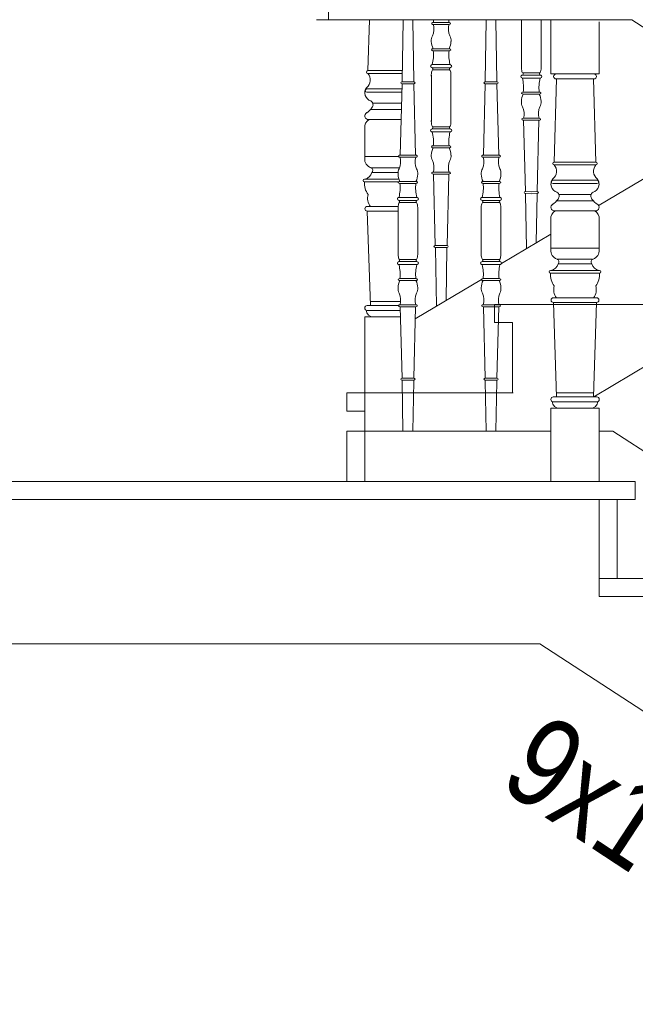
# Model space of a CAD drawing. Header units: millimetres. Extents: x -573548 to 674770, y -246895 to -89040.
# Tile 16 of 199: x 83161 to 84185, y -237562 to -235924. Entities that reach past the tile are written whole.
import ezdxf

# ---------------------------------------------------------------- set-up
doc = ezdxf.new("R2010")
doc.units = ezdxf.units.MM
for name, color, linetype, lineweight in [('A-OPISY-3_Nr_pióra__6', 8, 'Continuous', 9), ('balustrada drewniana_Nr_pióra__1', 8, 'Continuous', 9), ('balustrada_z tyłu_Nr_pióra__1', 8, 'Continuous', 9), ('SCHODY_Nr_pióra__1', 8, 'Continuous', 9), ('SCIANY_KONSTR_Nr_pióra__21', 8, 'Continuous', 9)]:
    doc.layers.add(name, color=color, linetype=linetype, lineweight=lineweight)
doc.styles.add('STYL_AUTOMATYCZNY_5', font='arial.ttf', dxfattribs={"width": 0.8})

# ---------------------------------------------------------------- blocks, each defined once
blk = doc.blocks.new('A$C685D2BB2')
at = {"layer": 'balustrada drewniana_Nr_pióra__1'}
for p, q in [((5514, 10970.9), (5514, 11153.4)), ((6019.1, 10970.9), (5494, 10970.9)), ((5964.4, 10967.5), (5964.4, 10880.7)), ((8034, 9659.7), (6019.1, 10970.9)), ((5946.8, 10880.7), (5892.9, 10880.7)), ((5901.8, 10880.7), (5955.8, 10880.7)), ((5889.5, 10734.1), (5893.6, 10872.3)), ((5892.9, 10872.3), (5924.3, 10872.3)), ((5955.8, 10872.3), (5924.3, 10872.3)), ((5959.1, 10734.1), (5955, 10872.3)), ((5889.5, 10734.1), (5924.3, 10734.1)), ((5959.1, 10734.1), (5924.3, 10734.1)), ((5889.5, 10729.4), (5924.3, 10729.4)), ((5959.1, 10729.4), (5924.3, 10729.4)), ((5887.7, 10703.8), (5924.7, 10703.8)), ((5960.9, 10703.8), (5924, 10703.8)), ((5887.7, 10698.2), (5924.7, 10698.2)), ((5960.9, 10698.2), (5924, 10698.2)), ((5632, 10666.7), (5646.2, 10666.7)), ((5660.3, 10666.7), (5646.2, 10666.7)), ((5770.5, 10666.7), (5784.6, 10666.7)), ((5798.7, 10666.7), (5784.6, 10666.7)), ((5894, 10669.6), (5924.3, 10669.6)), ((5897.5, 10679.9), (5924.3, 10679.9)), ((5951.1, 10679.9), (5924.3, 10679.9)), ((5954.7, 10669.6), (5924.3, 10669.6)), ((5629.8, 10619.3), (5629.8, 10657.8)), ((5662.5, 10619.3), (5662.5, 10657.8)), ((5768.3, 10619.3), (5768.3, 10657.8)), ((5801, 10619.3), (5801, 10657.8)), ((5889.6, 10652.7), (5924.3, 10652.7)), ((5959, 10652.7), (5924.3, 10652.7)), ((5884.2, 10642.7), (5884.2, 10585.1)), ((5964.4, 10642.7), (5964.4, 10585.1)), ((5629.8, 10619.3), (5629.8, 10580.9)), ((5662.5, 10619.3), (5662.5, 10580.9)), ((5768.3, 10619.3), (5768.3, 10580.9)), ((5801, 10619.3), (5801, 10580.9)), ((5884.2, 10591), (5924.3, 10591)), ((5964.4, 10591), (5924.3, 10591)), ((5632, 10571.9), (5646.2, 10571.9)), ((5660.3, 10571.9), (5646.2, 10571.9)), ((5770.5, 10571.9), (5784.6, 10571.9)), ((5798.7, 10571.9), (5784.6, 10571.9)), ((5895.1, 10572.3), (5924.3, 10572.3)), ((5953.5, 10572.3), (5924.3, 10572.3)), ((5883.6, 10553.6), (5924.3, 10553.6)), ((5896.2, 10564.8), (5924.3, 10564.8)), ((5952.4, 10564.8), (5924.3, 10564.8)), ((5965, 10553.6), (5924.3, 10553.6)), ((5883.6, 10549.1), (5924.3, 10549.1)), ((5965, 10549.1), (5924.3, 10549.1)), ((5888.4, 10508.2), (5924.3, 10508.2)), ((5960.2, 10508.2), (5924.3, 10508.2)), ((5888.4, 10500.4), (5924.3, 10500.4)), ((5888.4, 10500.4), (5893.6, 10343.3)), ((5960.2, 10500.4), (5924.3, 10500.4)), ((5960.2, 10500.4), (5955, 10343.3)), ((5888.2, 10343.3), (5924.3, 10343.3)), ((5893.4, 10349.8), (5924.3, 10349.8)), ((5955.2, 10349.8), (5924.3, 10349.8)), ((5960.4, 10343.3), (5924.3, 10343.3)), ((5884.2, 10324.4), (5924.3, 10324.4)), ((5884.2, 10324.4), (5884.2, 10202.3)), ((5888.2, 10334.9), (5924.3, 10334.9)), ((5960.4, 10334.9), (5924.3, 10334.9)), ((5964.4, 10324.4), (5924.3, 10324.4)), ((5964.4, 10324.4), (5964.4, 10202.3)), ((5884.2, 10286.3), (5544.4, 10286.3)), ((5544.4, 10286.3), (5544.4, 10202.3)), ((5987, 10286.3), (5964.4, 10286.3)), ((7861.5, 9066.4), (5987, 10286.3))]:
    blk.add_line(p, q, dxfattribs=at)
for points in [[(5638.1, 10969.5), (5636.5, 10869), (5636.5, 10867.5)], [(5654.2, 10969.5), (5655.8, 10869), (5655.8, 10867.5)], [(5776.5, 10969.5), (5775, 10869), (5774.9, 10867.5)], [(5792.7, 10969.5), (5794.3, 10869), (5794.3, 10867.5)], [(5964.4, 10918.7), (5964.4, 10880.7), (5884.2, 10880.7), (5884.2, 10969.4)], [(5636.4, 10864.3), (5633.5, 10745.5)], [(5636.8, 10867.6), (5646.2, 10867.7)], [(5646.2, 10864.3), (5636.8, 10864.2)], [(5655.5, 10867.6), (5646.2, 10867.7)], [(5646.2, 10864.3), (5655.5, 10864.2)], [(5655.9, 10864.3), (5658.8, 10745.5)], [(5774.9, 10864.3), (5772, 10745.5)], [(5775.3, 10867.6), (5784.6, 10867.7)], [(5784.6, 10864.3), (5775.3, 10864.2)], [(5793.9, 10867.6), (5784.6, 10867.7)], [(5784.6, 10864.3), (5794, 10864.2)], [(5794.4, 10864.3), (5797.3, 10745.5)], [(5633.3, 10745.5), (5646.2, 10745.5)], [(5646.2, 10742.2), (5633.3, 10742.2)], [(5659, 10745.5), (5646.2, 10745.5)], [(5646.2, 10742.2), (5659, 10742.2)], [(5771.8, 10745.5), (5784.6, 10745.5)], [(5784.6, 10742.2), (5771.8, 10742.2)], [(5797.4, 10745.5), (5784.6, 10745.5)], [(5784.6, 10742.2), (5797.4, 10742.2)], [(5632.9, 10701.8), (5646.2, 10701.8)], [(5659.4, 10701.8), (5646.2, 10701.8)], [(5771.4, 10701.8), (5784.6, 10701.8)], [(5797.9, 10701.8), (5784.6, 10701.8)], [(5646.2, 10698.5), (5632.9, 10698.5)], [(5646.2, 10698.5), (5659.4, 10698.5)], [(5784.6, 10698.5), (5771.4, 10698.5)], [(5784.6, 10698.5), (5797.9, 10698.5)], [(5632.2, 10675.3), (5646.2, 10675.3)], [(5646.2, 10670.2), (5632.2, 10670.2)], [(5660.1, 10675.3), (5646.2, 10675.3)], [(5646.2, 10670.2), (5660.1, 10670.2)], [(5770.7, 10675.3), (5784.6, 10675.3)], [(5784.6, 10670.2), (5770.7, 10670.2)], [(5798.6, 10675.3), (5784.6, 10675.3)], [(5784.6, 10670.2), (5798.5, 10670.2)], [(5646.2, 10568.5), (5632.2, 10568.5)], [(5646.2, 10568.5), (5660.1, 10568.5)], [(5784.6, 10568.5), (5770.7, 10568.5)], [(5784.6, 10568.5), (5798.5, 10568.5)], [(5632.2, 10563.4), (5646.2, 10563.4)], [(5660.1, 10563.4), (5646.2, 10563.4)], [(5770.7, 10563.4), (5784.6, 10563.4)], [(5798.6, 10563.4), (5784.6, 10563.4)], [(5646.2, 10540.2), (5632.9, 10540.2)], [(5632.9, 10536.9), (5646.2, 10536.9)], [(5646.2, 10540.2), (5659.4, 10540.2)], [(5659.4, 10536.9), (5646.2, 10536.9)], [(5784.6, 10540.2), (5771.4, 10540.2)], [(5771.4, 10536.9), (5784.6, 10536.9)], [(5784.6, 10540.2), (5797.9, 10540.2)], [(5797.9, 10536.9), (5784.6, 10536.9)], [(5646.2, 10496.5), (5633.3, 10496.5)], [(5633.3, 10493.2), (5646.2, 10493.2)], [(5636.4, 10374.4), (5633.5, 10493.2)], [(5646.2, 10496.5), (5659, 10496.5)], [(5659, 10493.2), (5646.2, 10493.2)], [(5655.9, 10374.4), (5658.8, 10493.2)], [(5784.6, 10496.5), (5771.8, 10496.5)], [(5771.8, 10493.2), (5784.6, 10493.2)], [(5774.9, 10374.4), (5772, 10493.2)], [(5784.6, 10496.5), (5797.4, 10496.5)], [(5797.4, 10493.2), (5784.6, 10493.2)], [(5794.4, 10374.4), (5797.3, 10493.2)], [(5637.9, 10286.3), (5636.5, 10369.7), (5636.5, 10371.1)], [(5646.2, 10374.3), (5636.8, 10374.4)], [(5636.8, 10371.1), (5646.2, 10371)], [(5646.2, 10374.3), (5655.5, 10374.4)], [(5655.5, 10371.1), (5646.2, 10371)], [(5654.4, 10286.3), (5655.8, 10369.7), (5655.8, 10371.1)], [(5776.4, 10286.3), (5775, 10369.7), (5774.9, 10371.1)], [(5784.6, 10374.3), (5775.3, 10374.4)], [(5775.3, 10371.1), (5784.6, 10371)], [(5784.6, 10374.3), (5794, 10374.4)], [(5793.9, 10371.1), (5784.6, 10371)], [(5792.8, 10286.3), (5794.3, 10369.7), (5794.3, 10371.1)]]:
    blk.add_lwpolyline(points, dxfattribs=at)
for centre, radius, start, end in [((5892.9, 10876.5), 4.16, 90, 270), ((5955.8, 10876.5), 4.16, 270, 90), ((5606.3, 10734.7), 27.9, 335.2899, 15.4845), ((5686, 10734.7), 27.9, 164.5155, 204.7101), ((5744.8, 10734.7), 27.9, 335.2899, 15.4845), ((5824.5, 10734.7), 27.9, 164.5155, 204.7101), ((5889.5, 10731.8), 2.34, 90, 270), ((5959.1, 10731.8), 2.34, 270, 90), ((5646, 10715.2), 16.3, 151.329, 184.6255), ((5646.3, 10715.2), 16.3, 355.3745, 28.671), ((5784.4, 10715.2), 16.3, 151.329, 184.6255), ((5784.8, 10715.2), 16.3, 355.3745, 28.671), ((5877.1, 10718.8), 16.4, 309.0076, 40.6503), ((5971.6, 10718.8), 16.4, 139.3497, 230.9924), ((5655.4, 10714.1), 25.7, 180.5357, 208.6884), ((5636.9, 10714.1), 25.7, 331.3116, 359.4643), ((5793.9, 10714.1), 25.7, 180.5357, 208.6884), ((5775.3, 10714.1), 25.7, 331.3116, 359.4643), ((5898.5, 10697.3), 14.2, 141.6675, 252.9867), ((5887.7, 10701), 2.81, 90, 270), ((5950.1, 10697.3), 14.2, 287.0133, 38.3325), ((5960.9, 10701), 2.81, 270, 90), ((5570.1, 10691.2), 63.2, 345.3582, 6.5823), ((5722.2, 10691.2), 63.2, 173.4177, 194.6418), ((5708.6, 10691.2), 63.2, 345.3582, 6.5823), ((5860.6, 10691.2), 63.2, 173.4177, 194.6418), ((5890.4, 10677.3), 7.51, 319.8807, 58.683), ((5958.2, 10677.3), 7.51, 121.317, 220.1193), ((5634.4, 10663.8), 3.77, 127.9411, 165.9891), ((5630.2, 10668.1), 2.29, 322.9251, 69.0836), ((5662.1, 10668.1), 2.29, 110.9164, 217.0749), ((5657.9, 10663.8), 3.77, 14.0109, 52.0589), ((5772.8, 10663.8), 3.77, 127.9411, 165.9891), ((5768.7, 10668.1), 2.29, 322.9251, 69.0836), ((5800.6, 10668.1), 2.29, 110.9164, 217.0749), ((5796.4, 10663.8), 3.77, 14.0109, 52.0589), ((5871.2, 10689.4), 30.1, 300.317, 325.8714), ((5977.4, 10689.4), 30.1, 214.1286, 239.683), ((5663.7, 10657), 33.9, 166.8073, 181.4489), ((5628.6, 10657), 33.9, 358.5511, 13.1927), ((5802.1, 10657), 33.9, 166.8073, 181.4489), ((5767.1, 10657), 33.9, 358.5511, 13.1927), ((5897.9, 10640.5), 13.8, 117.4564, 187.2759), ((5890.3, 10658.7), 6, 114.3202, 276.4575), ((5950.7, 10640.5), 13.8, 352.7241, 62.5436), ((5958.4, 10658.7), 6, 263.5425, 65.6798), ((5898.8, 10586.7), 14.7, 173.7067, 252.3311), ((5949.8, 10586.7), 14.7, 287.6689, 6.2933), ((5663.7, 10581.7), 33.9, 178.5511, 193.1927), ((5634.4, 10574.9), 3.77, 194.0109, 232.0589), ((5630.2, 10570.6), 2.29, 290.9164, 37.0749), ((5662.1, 10570.6), 2.29, 142.9251, 249.0836), ((5657.9, 10574.9), 3.77, 307.9411, 345.9891), ((5628.6, 10581.7), 33.9, 346.8073, 1.4489), ((5802.1, 10581.7), 33.9, 178.5511, 193.1927), ((5772.8, 10574.9), 3.77, 194.0109, 232.0589), ((5768.7, 10570.6), 2.29, 290.9164, 37.0749), ((5800.6, 10570.6), 2.29, 142.9251, 249.0836), ((5796.4, 10574.9), 3.77, 307.9411, 345.9891), ((5767.1, 10581.7), 33.9, 346.8073, 1.4489), ((5892.6, 10568.1), 4.89, 317.5229, 68.8021), ((5956.1, 10568.1), 4.89, 111.1979, 222.4771), ((5570.1, 10547.4), 63.2, 353.4177, 14.6418), ((5722.2, 10547.4), 63.2, 165.3582, 186.5823), ((5708.6, 10547.4), 63.2, 353.4177, 14.6418), ((5860.6, 10547.4), 63.2, 165.3582, 186.5823), ((5883.6, 10551.3), 2.26, 90, 270), ((5880.2, 10569.7), 16.7, 285.1908, 343.0421), ((5968.4, 10569.7), 16.7, 196.9579, 254.8092), ((5965, 10551.3), 2.26, 270, 90), ((5655.4, 10524.5), 25.7, 151.3116, 179.4643), ((5636.9, 10524.5), 25.7, 0.5357, 28.6884), ((5793.9, 10524.5), 25.7, 151.3116, 179.4643), ((5775.3, 10524.5), 25.7, 0.5357, 28.6884), ((5915.9, 10547), 32.4, 176.3292, 216.081), ((5932.7, 10547), 32.4, 323.919, 3.6708), ((5646, 10523.5), 16.3, 175.3745, 208.671), ((5646.3, 10523.5), 16.3, 331.329, 4.6255), ((5784.4, 10523.5), 16.3, 175.3745, 208.671), ((5784.8, 10523.5), 16.3, 331.329, 4.6255), ((5909.8, 10521.6), 21, 162.493, 219.4714), ((5938.8, 10521.6), 21, 320.5286, 17.507), ((5606.3, 10504), 27.9, 344.5155, 24.7101), ((5686, 10504), 27.9, 155.2899, 195.4845), ((5744.8, 10504), 27.9, 344.5155, 24.7101), ((5824.5, 10504), 27.9, 155.2899, 195.4845), ((5888.4, 10504.3), 3.94, 90, 270), ((5960.2, 10504.3), 3.94, 270, 90), ((5888.2, 10339.1), 4.17, 90, 270), ((5960.4, 10339.1), 4.17, 270, 90), ((5898.1, 10336.2), 11.8, 183.6526, 273.6234), ((5950.5, 10336.2), 11.8, 266.3766, 356.3474)]:
    blk.add_arc(centre, radius, start, end, dxfattribs=at)
for centre, major_axis, ratio, start_param, end_param in [((5636.9, 10865.9), (2.73, 0.01), 0.610734, 1.599557, 4.672028), ((5638.1, 10865.8), (2.73, 0.04), 0.610071, 4.712389, 4.742644), ((5654.2, 10865.8), (-2.73, 0.04), 0.610071, 1.540542, 1.570796), ((5655.4, 10865.9), (-2.73, 0.01), 0.610734, 1.611157, 4.683628), ((5775.4, 10865.9), (2.73, 0.01), 0.610734, 1.599557, 4.672028), ((5776.6, 10865.8), (2.73, 0.04), 0.610071, 4.712389, 4.742644), ((5792.7, 10865.8), (-2.73, 0.04), 0.610071, 1.540542, 1.570796), ((5793.9, 10865.9), (-2.73, 0.01), 0.610734, 1.611157, 4.683628), ((5633.2, 10743.8), (-2.73, -0.05), 0.609492, 4.661602, 7.842393), ((5659.1, 10743.8), (-2.73, 0.04), 0.610071, 1.540542, 4.760584), ((5771.7, 10743.8), (-2.73, -0.05), 0.609492, 4.661602, 7.842393), ((5797.5, 10743.8), (-2.73, 0.04), 0.610071, 1.540542, 4.760584), ((5632.8, 10700.2), (-2.73, -0.04), 0.610071, 4.664194, 7.884236), ((5659.5, 10700.2), (2.73, -0.04), 0.610071, 4.682134, 7.902177), ((5771.3, 10700.2), (-2.73, -0.04), 0.610071, 4.664194, 7.884236), ((5798, 10700.2), (2.73, -0.04), 0.610071, 4.682134, 7.902177), ((5632.2, 10672.7), (3.53, -0.02), 0.726701, 1.575445, 4.734164), ((5660.1, 10672.7), (-3.53, -0.02), 0.726701, 1.549022, 4.70774), ((5770.7, 10672.7), (3.53, -0.02), 0.726701, 1.575445, 4.734164), ((5798.6, 10672.7), (-3.53, -0.02), 0.726701, 1.549022, 4.70774), ((5632.2, 10565.9), (3.53, 0.02), 0.726701, 1.549022, 4.70774), ((5660.1, 10565.9), (-3.53, 0.02), 0.726701, 1.575445, 4.734164), ((5770.7, 10565.9), (3.53, 0.02), 0.726701, 1.549022, 4.70774), ((5798.6, 10565.9), (-3.53, 0.02), 0.726701, 1.575445, 4.734164), ((5632.8, 10538.5), (-2.73, 0.04), 0.610071, 4.682134, 7.902177), ((5659.5, 10538.5), (2.73, 0.04), 0.610071, 4.664194, 7.884236), ((5771.3, 10538.5), (-2.73, 0.04), 0.610071, 4.682134, 7.902177), ((5798, 10538.5), (2.73, 0.04), 0.610071, 4.664194, 7.884236), ((5633.2, 10494.9), (-2.73, 0.05), 0.609492, 4.723978, 7.904769), ((5659.1, 10494.9), (-2.73, -0.04), 0.610071, 1.522601, 4.742644), ((5771.7, 10494.9), (-2.73, 0.05), 0.609492, 4.723978, 7.904769), ((5797.5, 10494.9), (-2.73, -0.04), 0.610071, 1.522601, 4.742644), ((5636.9, 10372.8), (2.73, -0.01), 0.610734, 1.611157, 4.683628), ((5638.1, 10372.9), (2.73, -0.04), 0.610071, 1.540542, 1.570796), ((5654.2, 10372.9), (-2.73, -0.04), 0.610071, 4.712389, 4.742644), ((5655.4, 10372.8), (-2.73, -0.01), 0.610734, 1.599557, 4.672028), ((5775.4, 10372.8), (2.73, -0.01), 0.610734, 1.611157, 4.683628), ((5776.6, 10372.9), (2.73, -0.04), 0.610071, 1.540542, 1.570796), ((5792.7, 10372.9), (-2.73, -0.04), 0.610071, 4.712389, 4.742644), ((5793.9, 10372.8), (-2.73, -0.01), 0.610734, 1.599557, 4.672028)]:
    blk.add_ellipse(centre, major_axis=major_axis, ratio=ratio, start_param=start_param, end_param=end_param, dxfattribs=at)
at = {"layer": 'balustrada_z tyłu_Nr_pióra__1'}
for p, q in [((5579.7, 10886.2), (5582.5, 10970.9)), ((5835.2, 10929.7), (5835.2, 10968.2)), ((5867.8, 10929.7), (5867.8, 10968.2)), ((5835.2, 10929.7), (5835.2, 10891.3)), ((5867.8, 10929.7), (5867.8, 10891.3)), ((5579.7, 10886.2), (5636.6, 10886.2)), ((5579.7, 10881.5), (5636.5, 10881.5)), ((5687.4, 10887.6), (5701.5, 10887.6)), ((5715.6, 10887.6), (5701.5, 10887.6)), ((5837.4, 10882.3), (5851.5, 10882.3)), ((5865.6, 10882.3), (5851.5, 10882.3)), ((5685.2, 10840.2), (5685.2, 10878.7)), ((5717.8, 10840.2), (5717.8, 10878.7)), ((5577.9, 10855.8), (5635.9, 10855.8)), ((5577.9, 10850.2), (5635.8, 10850.2)), ((5587.7, 10831.9), (5635.4, 10831.9)), ((5685.2, 10840.2), (5685.2, 10801.7)), ((5717.8, 10840.2), (5717.8, 10801.7)), ((5584.2, 10821.6), (5635.2, 10821.6)), ((5579.8, 10804.8), (5634.8, 10804.8)), ((5574.4, 10794.7), (5574.4, 10737.1)), ((5687.4, 10792.8), (5701.5, 10792.8)), ((5715.6, 10792.8), (5701.5, 10792.8)), ((5574.4, 10743.1), (5629.8, 10743.1)), ((5585.3, 10724.4), (5632.5, 10724.4)), ((5586.4, 10716.9), (5629.8, 10716.9)), ((5573.8, 10705.7), (5629.8, 10705.7)), ((5573.8, 10701.1), (5629.8, 10701.1)), ((5578.6, 10660.3), (5629.8, 10660.3)), ((5578.6, 10652.4), (5629.8, 10652.4)), ((5578.6, 10652.4), (5583.8, 10495.4)), ((5578.4, 10495.4), (5630.6, 10495.4)), ((5578.4, 10487), (5614.5, 10487)), ((5583.6, 10501.8), (5634.2, 10501.8)), ((5633.5, 10487), (5614.5, 10487)), ((5574.4, 10476.4), (5614.5, 10476.4)), ((5574.4, 10476.4), (5574.4, 10286.3)), ((5633.8, 10476.4), (5614.5, 10476.4))]:
    blk.add_line(p, q, dxfattribs=at)
for points in [[(5688.7, 10966.4), (5701.5, 10966.4)], [(5701.5, 10963), (5688.7, 10963)], [(5688.9, 10970.9), (5688.8, 10966.4)], [(5714.3, 10966.4), (5701.5, 10966.4)], [(5701.5, 10963), (5714.3, 10963)], [(5714.1, 10970.9), (5714.2, 10966.4)], [(5688.3, 10922.7), (5701.5, 10922.7)], [(5701.5, 10919.4), (5688.3, 10919.4)], [(5714.8, 10922.7), (5701.5, 10922.7)], [(5701.5, 10919.4), (5714.8, 10919.4)], [(5687.5, 10896.2), (5701.5, 10896.2)], [(5715.5, 10896.2), (5701.5, 10896.2)], [(5701.5, 10891.1), (5687.6, 10891.1)], [(5701.5, 10891.1), (5715.4, 10891.1)], [(5851.5, 10878.9), (5837.6, 10878.9)], [(5851.5, 10878.9), (5865.4, 10878.9)], [(5837.5, 10873.8), (5851.5, 10873.8)], [(5865.5, 10873.8), (5851.5, 10873.8)], [(5851.5, 10850.6), (5838.3, 10850.6)], [(5838.3, 10847.3), (5851.5, 10847.3)], [(5851.5, 10850.6), (5864.8, 10850.6)], [(5864.8, 10847.3), (5851.5, 10847.3)], [(5851.5, 10806.9), (5838.7, 10806.9)], [(5838.7, 10803.6), (5851.5, 10803.6)], [(5841.7, 10684.8), (5838.8, 10803.6)], [(5851.5, 10806.9), (5864.3, 10806.9)], [(5864.3, 10803.6), (5851.5, 10803.6)], [(5861.3, 10684.8), (5864.2, 10803.6)], [(5687.5, 10784.2), (5701.5, 10784.2)], [(5701.5, 10789.4), (5687.6, 10789.4)], [(5701.5, 10789.4), (5715.4, 10789.4)], [(5715.5, 10784.2), (5701.5, 10784.2)], [(5701.5, 10761.1), (5688.3, 10761.1)], [(5688.3, 10757.7), (5701.5, 10757.7)], [(5701.5, 10761.1), (5714.8, 10761.1)], [(5714.8, 10757.7), (5701.5, 10757.7)], [(5701.5, 10717.4), (5688.7, 10717.4)], [(5701.5, 10717.4), (5714.3, 10717.4)], [(5688.7, 10714.1), (5701.5, 10714.1)], [(5691.7, 10595.3), (5688.8, 10714.1)], [(5714.3, 10714.1), (5701.5, 10714.1)], [(5711.3, 10595.3), (5714.2, 10714.1)], [(5851.5, 10684.7), (5842.2, 10684.8)], [(5851.5, 10684.7), (5860.9, 10684.8)], [(5843.4, 10590.6), (5841.9, 10680.1), (5841.8, 10681.5)], [(5842.2, 10681.5), (5851.5, 10681.4)], [(5860.8, 10681.5), (5851.5, 10681.4)], [(5859.8, 10600.9), (5861.2, 10680.1), (5861.2, 10681.5)], [(5693.5, 10494.1), (5691.9, 10590.6), (5691.8, 10592)], [(5701.5, 10595.2), (5692.2, 10595.3)], [(5692.2, 10592), (5701.5, 10591.9)], [(5701.5, 10595.2), (5710.9, 10595.3)], [(5710.8, 10592), (5701.5, 10591.9)], [(5709.7, 10503.7), (5711.2, 10590.6), (5711.2, 10592)]]:
    blk.add_lwpolyline(points, dxfattribs=at)
for centre, radius, start, end in [((5661.7, 10955.6), 27.9, 335.2899, 15.4845), ((5741.3, 10955.6), 27.9, 164.5155, 204.7101), ((5869, 10967.4), 33.9, 173.9501, 181.4489), ((5834, 10967.4), 33.9, 358.5511, 6.0499), ((5701.3, 10936.1), 16.3, 151.329, 184.6255), ((5710.8, 10935), 25.7, 180.5357, 208.6884), ((5692.2, 10935), 25.7, 331.3116, 359.4643), ((5701.7, 10936.1), 16.3, 355.3745, 28.671), ((5625.5, 10912.1), 63.2, 345.3582, 6.5823), ((5777.5, 10912.1), 63.2, 173.4177, 194.6418), ((5579.7, 10883.8), 2.34, 90, 270), ((5567.3, 10870.8), 16.4, 309.0076, 40.6503), ((5719, 10877.8), 33.9, 166.8073, 181.4489), ((5689.7, 10884.6), 3.77, 127.9411, 165.9891), ((5685.6, 10889), 2.29, 322.9251, 69.0836), ((5717.4, 10889), 2.29, 110.9164, 217.0749), ((5713.3, 10884.6), 3.77, 14.0109, 52.0589), ((5684, 10877.8), 33.9, 358.5511, 13.1927), ((5869, 10892.1), 33.9, 178.5511, 193.1927), ((5839.7, 10885.3), 3.77, 194.0109, 232.0589), ((5835.6, 10881), 2.29, 290.9164, 37.0749), ((5867.4, 10881), 2.29, 142.9251, 249.0836), ((5863.3, 10885.3), 3.77, 307.9411, 345.9891), ((5834, 10892.1), 33.9, 346.8073, 1.4489), ((5775.5, 10857.8), 63.2, 353.4177, 14.6418), ((5927.5, 10857.8), 63.2, 165.3582, 186.5823), ((5588.7, 10849.3), 14.2, 141.6675, 252.9867), ((5577.9, 10853), 2.81, 90, 270), ((5860.8, 10834.9), 25.7, 151.3116, 179.4643), ((5842.2, 10834.9), 25.7, 0.5357, 28.6884), ((5580.6, 10829.4), 7.51, 319.8807, 58.683), ((5851.3, 10833.9), 16.3, 175.3745, 208.671), ((5851.7, 10833.9), 16.3, 331.329, 4.6255), ((5580.4, 10810.8), 6, 114.3202, 276.4575), ((5561.4, 10841.4), 30.1, 300.317, 325.8714), ((5811.7, 10814.4), 27.9, 344.5155, 24.7101), ((5891.3, 10814.4), 27.9, 155.2899, 195.4845), ((5588.1, 10792.6), 13.8, 117.4564, 187.2759), ((5719, 10802.6), 33.9, 178.5511, 193.1927), ((5684, 10802.6), 33.9, 346.8073, 1.4489), ((5689.7, 10795.8), 3.77, 194.0109, 232.0589), ((5685.6, 10791.4), 2.29, 290.9164, 37.0749), ((5625.5, 10768.3), 63.2, 353.4177, 14.6418), ((5777.5, 10768.3), 63.2, 165.3582, 186.5823), ((5717.4, 10791.4), 2.29, 142.9251, 249.0836), ((5713.3, 10795.8), 3.77, 307.9411, 345.9891), ((5710.8, 10745.4), 25.7, 151.3116, 179.4643), ((5692.2, 10745.4), 25.7, 0.5357, 28.6884), ((5589, 10738.7), 14.7, 173.7067, 252.3311), ((5701.3, 10744.3), 16.3, 175.3745, 208.671), ((5661.7, 10724.9), 27.9, 344.5155, 24.7101), ((5741.3, 10724.9), 27.9, 155.2899, 195.4845), ((5701.7, 10744.3), 16.3, 331.329, 4.6255), ((5570.4, 10721.8), 16.7, 285.1908, 343.0421), ((5582.8, 10720.2), 4.89, 317.5229, 68.8021), ((5573.8, 10703.4), 2.26, 90, 270), ((5606.1, 10699.1), 32.4, 176.3292, 216.081), ((5600, 10673.7), 21, 162.493, 219.4714), ((5578.6, 10656.4), 3.94, 90, 270), ((5578.4, 10491.2), 4.17, 90, 270), ((5588.3, 10488.2), 11.8, 183.6526, 273.6234)]:
    blk.add_arc(centre, radius, start, end, dxfattribs=at)
for centre, major_axis, ratio, start_param, end_param in [((5688.6, 10964.7), (2.73, 0.04), 0.610071, 1.522601, 4.742644), ((5714.4, 10964.7), (-2.73, 0.05), 0.609492, 1.582385, 4.763176), ((5688.1, 10921), (2.73, 0.04), 0.610071, 1.522601, 4.742644), ((5714.9, 10921), (-2.73, 0.04), 0.610071, 1.540542, 4.760584), ((5687.5, 10893.6), (-3.53, 0.02), 0.726701, 4.717038, 7.875756), ((5715.5, 10893.6), (3.53, 0.02), 0.726701, 4.690614, 7.849333), ((5837.5, 10876.3), (3.53, 0.02), 0.726701, 1.549022, 4.70774), ((5865.5, 10876.3), (-3.53, 0.02), 0.726701, 1.575445, 4.734164), ((5838.1, 10848.9), (-2.73, 0.04), 0.610071, 4.682134, 7.902177), ((5864.9, 10848.9), (2.73, 0.04), 0.610071, 4.664194, 7.884236), ((5838.6, 10805.3), (-2.73, 0.04), 0.610071, 4.682134, 7.902177), ((5864.4, 10805.3), (2.73, 0.05), 0.609492, 4.661602, 7.842393), ((5687.5, 10786.8), (3.53, 0.02), 0.726701, 1.549022, 4.70774), ((5715.5, 10786.8), (-3.53, 0.02), 0.726701, 1.575445, 4.734164), ((5688.1, 10759.4), (-2.73, 0.04), 0.610071, 4.682134, 7.902177), ((5714.9, 10759.4), (2.73, 0.04), 0.610071, 4.664194, 7.884236), ((5688.6, 10715.7), (-2.73, 0.04), 0.610071, 4.682134, 7.902177), ((5714.4, 10715.7), (2.73, 0.05), 0.609492, 4.661602, 7.842393), ((5842.3, 10683.2), (-2.73, 0.01), 0.610734, 4.75275, 7.825221), ((5843.5, 10683.3), (-2.73, 0.04), 0.610071, 4.682134, 4.712389), ((5859.5, 10683.3), (2.73, 0.04), 0.610071, 1.570796, 1.601051), ((5860.7, 10683.2), (2.73, 0.01), 0.610734, 4.74115, 7.813621), ((5692.3, 10593.7), (-2.73, 0.01), 0.610734, 4.75275, 7.825221), ((5693.5, 10593.8), (-2.73, 0.04), 0.610071, 4.682134, 4.712389), ((5709.5, 10593.8), (2.73, 0.04), 0.610071, 1.570796, 1.601051), ((5710.7, 10593.7), (2.73, 0.01), 0.610734, 4.74115, 7.813621)]:
    blk.add_ellipse(centre, major_axis=major_axis, ratio=ratio, start_param=start_param, end_param=end_param, dxfattribs=at)
at = {"layer": 'SCHODY_Nr_pióra__1'}
for p, q in [((6049, 10712.5), (5964.6, 10662.1)), ((5884.2, 10614.1), (5801.9, 10565)), ((5768.6, 10538.8), (5658.3, 10473.1)), ((5790.1, 10467.3), (5790.1, 10497.3)), ((5790.1, 10497.3), (6067.2, 10497.3)), ((5790.1, 10467.3), (5820.1, 10467.3)), ((5820.1, 10350.7), (5820.1, 10467.3)), ((6050.5, 10399.8), (5955.7, 10343.3)), ((5544.4, 10319.8), (5544.4, 10349.8)), ((5544.4, 10349.8), (5821.5, 10349.8)), ((5544.4, 10319.8), (5574.4, 10319.8)), ((5574.4, 10203.2), (5574.4, 10319.8)), ((2864.4, 10202.3), (6024.4, 10202.3)), ((2864.4, 10202.3), (6024.4, 10202.3)), ((6024.4, 10202.3), (6024.4, 10172.3)), ((5964.4, 10172.3), (6024.4, 10172.3)), ((5994.4, 10041.2), (5994.4, 10172.3)), ((6272, 10041.2), (5964.4, 10041.2))]:
    blk.add_line(p, q, dxfattribs=at)
at = {"layer": 'SCIANY_KONSTR_Nr_pióra__21'}
for p, q in [((5964.4, 10172.3), (2864.4, 10172.3)), ((5964.4, 10172.3), (2864.4, 10172.3)), ((5964.4, 10011.2), (5964.4, 10172.3)), ((6212, 10011.2), (5964.4, 10011.2)), ((2864.4, 9932.3), (5865.6, 9932.3)), ((2864.4, 9932.3), (5865.6, 9932.3)), ((7721.8, 8724.3), (5865.6, 9932.3))]:
    blk.add_line(p, q, dxfattribs=at)
at = {"layer": 'A-OPISY-3_Nr_pióra__6', "insert": (6216.4, 9507.4), "char_height": 150, "attachment_point": 5, "rotation": 326.7093, "style": 'STYL_AUTOMATYCZNY_5'}
blk.add_mtext('\\A1;{\\pqc;\\fArial|b0|i0|c238|p0;\\W0.800000;9x16.1x24.8}', dxfattribs=at)

msp = doc.modelspace()

# ---------------------------------------------------------------- block references
at = {"color": 150}
msp.add_blockref('A$C685D2BB2', (78160.5, -246894.6), dxfattribs=at)

doc.saveas('drawing.dxf')
